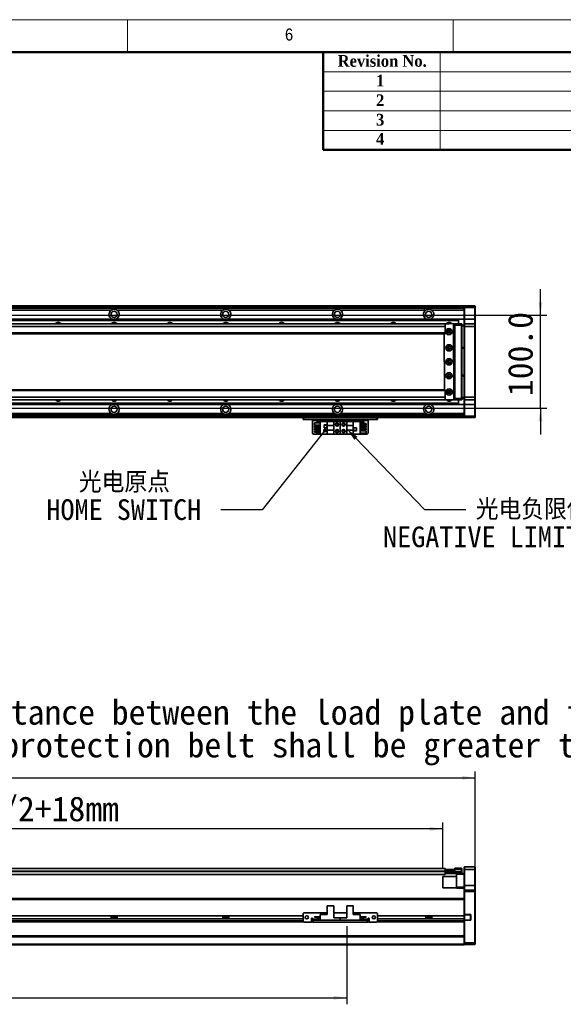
# Model space of a CAD drawing. Header units: millimetres. Extents: x 35 to 2905, y 35 to 2044.
# Tile 5 of 6: x 1704 to 2288, y 986 to 2044. Entities that reach past the tile are written whole.
import ezdxf

# ---------------------------------------------------------------- set-up
doc = ezdxf.new("R2010")
doc.units = ezdxf.units.MM
doc.header["$LTSCALE"] = 7
doc.layers.add('黑色实线', color=7, linetype='Continuous')
doc.styles.add('SLDTEXTSTYLE1', font='Gothic.ttf', dxfattribs={"width": 0.913})
doc.styles.add('SLDTEXTSTYLE2', font='timesbd.ttf', dxfattribs={"width": 0.933})
doc.styles.add('SLDTEXTSTYLE8', font='txt')
doc.styles.add('SLDTEXTSTYLE9', font='txt', dxfattribs={"bigfont": 'bigfont'})
doc.dimstyles.new('SLDDIMSTYLE0', dxfattribs={"dimtxt": 26.6, "dimasz": 14, "dimexe": 0, "dimexo": 0.0625, "dimgap": 6.65, "dimtad": 2, "dimdec": 1, "dimrnd": 1e-09, "dimzin": 4, "dimdsep": 46, "dimtxsty": 'SLDTEXTSTYLE8', "dimsah": 1, "dimcen": 0.09, "dimadec": 0, "dimazin": 1, "dimtfac": 1, "dimtdec": 1, "dimtmove": 0, "dimatfit": 0, "dimfxl": 0, "dimfrac": 2, "dimtolj": 1, "dimtzin": 12, "dimarcsym": 0})
doc.dimstyles.new('SLDDIMSTYLE2', dxfattribs={"dimtxt": 0.18, "dimasz": 14, "dimexe": 0, "dimexo": 0.0625, "dimgap": 0, "dimtad": 0, "dimtih": 1, "dimtoh": 1, "dimdec": 0, "dimrnd": 1e-09, "dimzin": 0, "dimdsep": 46, "dimtxsty": 'Standard', "dimsah": 1, "dimcen": 0.09, "dimadec": 0, "dimazin": 0, "dimtfac": 14, "dimtdec": 0, "dimtofl": 0, "dimtmove": 0, "dimatfit": 3, "dimfxl": 0, "dimfrac": 2, "dimtolj": 1, "dimtzin": 0, "dimarcsym": 0})
doc.dimstyles.new('SLDDIMSTYLE5', dxfattribs={"dimtxt": 26.6, "dimasz": 14, "dimexe": 0, "dimexo": 0.0625, "dimgap": 6.65, "dimtad": 2, "dimdec": 1, "dimrnd": 1e-09, "dimzin": 4, "dimdsep": 46, "dimtxsty": 'SLDTEXTSTYLE8', "dimsah": 1, "dimcen": 0.09, "dimadec": 0, "dimazin": 1, "dimtfac": 1, "dimtdec": 1, "dimtofl": 0, "dimtmove": 0, "dimatfit": 3, "dimfxl": 0, "dimfrac": 2, "dimtolj": 1, "dimtzin": 12, "dimarcsym": 0})
doc.dimstyles.new('SLDDIMSTYLE6', dxfattribs={"dimtxt": 0.18, "dimasz": 4.2, "dimexe": 0, "dimexo": 0.0625, "dimgap": 0, "dimtad": 0, "dimtih": 1, "dimtoh": 1, "dimdec": 0, "dimrnd": 1e-09, "dimzin": 0, "dimdsep": 46, "dimtxsty": 'Standard', "dimblk1": 'DOT', "dimblk2": 'DOT', "dimsah": 1, "dimcen": 0.09, "dimadec": 0, "dimazin": 0, "dimtfac": 4.2, "dimtdec": 0, "dimtofl": 0, "dimtmove": 0, "dimatfit": 3, "dimldrblk": 'DOT', "dimfxl": 0, "dimfrac": 2, "dimtolj": 1, "dimtzin": 0, "dimarcsym": 0})

# ---------------------------------------------------------------- blocks, each defined once
blk = doc.blocks.new('SW_NOTE_4')
at = {"layer": '黑色实线', "color": 0, "char_height": 26.6, "attachment_point": 2, "style": 'SLDTEXTSTYLE8'}
for s, insert in [('The distance between the load plate and the ', (-409.3, 49)), ('steel belt protection belt shall be greater than 4mm', (-409.4, 13.8))]:
    blk.add_mtext(s, dxfattribs=dict(at, insert=insert))
blk = doc.blocks.new('_D_7')
at = {"layer": '黑色实线'}
for p, q in [((2263.6, 1726.3), (2263.6, 1754.3)), ((1301.6, 1726.3), (2270.6, 1726.3)), ((2263.6, 1626.3), (2263.6, 1726.3)), ((1301.6, 1626.3), (2270.6, 1626.3)), ((2263.6, 1626.3), (2263.6, 1598.3))]:
    blk.add_line(p, q, dxfattribs=at)
for points in [[(2263.6, 1726.3), (2265.7, 1740.3), (2261.5, 1740.3)], [(2263.6, 1626.3), (2261.5, 1612.3), (2265.7, 1612.3)]]:
    blk.add_solid(points, dxfattribs=at)
at = {"layer": '黑色实线', "insert": (2228.7, 1639.4), "char_height": 26.6, "attachment_point": 1, "rotation": 90, "style": 'SLDTEXTSTYLE8'}
blk.add_mtext('100.0', dxfattribs=at)
blk = doc.blocks.new('SW_NOTE_5')
at = {"layer": '黑色实线', "color": 0, "attachment_point": 2}
for s, insert, char_height, style in [('光电原点', (-103.6, 40.7), 22.23, 'SLDTEXTSTYLE9'), ('HOME SWITCH', (-104.2, 11.3), 22.225, 'SLDTEXTSTYLE8')]:
    blk.add_mtext(s, dxfattribs=dict(at, insert=insert, char_height=char_height, style=style))
blk = doc.blocks.new('_DOT')
at = {"color": 0, "linetype": 'ByBlock', "lineweight": -2}
blk.add_line((-0.5, 0), (-1, 0), dxfattribs=at)
at = {"color": 0, "linetype": 'ByBlock', "const_width": 0.5}
blk.add_lwpolyline([(-0.25, 0, 1), (0.25, 0, 1)], format="xyb", close=True, dxfattribs=at)
blk = doc.blocks.new('SW_NOTE_6')
at = {"layer": '黑色实线', "color": 0, "attachment_point": 2}
for s, insert, char_height, style in [('光电负限位', (71.7, 11), 22.23, 'SLDTEXTSTYLE9'), ('NEGATIVE LIMIT SWITCH', (69.7, -18.4), 22.225, 'SLDTEXTSTYLE8')]:
    blk.add_mtext(s, dxfattribs=dict(at, insert=insert, char_height=char_height, style=style))
blk = doc.blocks.new('_D_14')
at = {"layer": '黑色实线'}
for p, q in [((217.6, 1115.8), (217.6, 1236.1)), ((217.6, 1229.1), (2193.6, 1229.1)), ((2193.6, 1115.8), (2193.6, 1236.1))]:
    blk.add_line(p, q, dxfattribs=at)
for points in [[(217.6, 1229.1), (231.6, 1227), (231.6, 1231.2)], [(2193.6, 1229.1), (2179.6, 1231.2), (2179.6, 1227)]]:
    blk.add_solid(points, dxfattribs=at)
at = {"layer": '黑色实线', "insert": (1147.5, 1264), "char_height": 26.6, "attachment_point": 1, "style": 'SLDTEXTSTYLE8'}
blk.add_mtext('1976.0', dxfattribs=at)
blk = doc.blocks.new('_D_16')
at = {"layer": '黑色实线'}
for p, q in [((1300.6, 1138.3), (1300.6, 1181.2)), ((2158.6, 1131.5), (2158.6, 1181.2)), ((2158.6, 1174.2), (1300.6, 1174.2))]:
    blk.add_line(p, q, dxfattribs=at)
for points in [[(1300.6, 1174.2), (1314.6, 1172.1), (1314.6, 1176.3)], [(2158.6, 1174.2), (2144.6, 1176.3), (2144.6, 1172.1)]]:
    blk.add_solid(points, dxfattribs=at)
at = {"layer": '黑色实线', "char_height": 26.6, "attachment_point": 1, "style": 'SLDTEXTSTYLE8'}
for s, insert in [('858.0', (1563.3, 1209.1)), ('=T/2+18mm', (1648, 1209.1))]:
    blk.add_mtext(s, dxfattribs=dict(at, insert=insert))
blk = doc.blocks.new('_D_19')
at = {"layer": '黑色实线'}
for p, q in [((1215.6, 1077.6), (1215.6, 985.7)), ((2055.6, 1069.8), (2055.6, 985.7)), ((1215.6, 992.7), (2055.6, 992.7))]:
    blk.add_line(p, q, dxfattribs=at)
for points in [[(1215.6, 992.7), (1229.6, 990.6), (1229.6, 994.8)], [(2055.6, 992.7), (2041.6, 994.8), (2041.6, 990.6)]]:
    blk.add_solid(points, dxfattribs=at)
at = {"layer": '黑色实线', "insert": (1587, 1027.6), "char_height": 26.6, "attachment_point": 1, "style": 'SLDTEXTSTYLE8'}
blk.add_mtext('840.0', dxfattribs=at)

msp = doc.modelspace()

# ---------------------------------------------------------------- linework, layer by layer
at = {"color": 7, "linetype": 'Continuous', "lineweight": 18}
for p, q in [((2905, 2044), (35, 2044)), ((1820, 2009), (1820, 2044)), ((2170, 2044), (2170, 2009)), ((70, 2009), (2870, 2009)), ((2156, 2009), (2156, 1904)), ((2030, 1988), (2870, 1988)), ((2030, 1967), (2870, 1967)), ((2030, 1946), (2870, 1946)), ((2030, 1925), (2870, 1925))]:
    msp.add_line(p, q, dxfattribs=at)
at = {"color": 7, "linetype": 'Continuous', "lineweight": 50}
for p, q in [((2870, 2009), (70, 2009)), ((2030, 2009), (2030, 1904)), ((2870, 1904), (2030, 1904))]:
    msp.add_line(p, q, dxfattribs=at)
at = {"color": 7, "linetype": 'Continuous', "lineweight": 35}
for p, q in [((2181.57, 1736.27), (1273.57, 1736.27)), ((1273.57, 1736.07), (2095.57, 1736.07)), ((1273.57, 1735.87), (2095.57, 1735.87)), ((2181.57, 1735.77), (1273.57, 1735.77)), ((2095.57, 1736.07), (2095.57, 1735.87)), ((2095.57, 1735.77), (2095.57, 1735.87)), ((2181.57, 1735.97), (2181.87, 1736.27)), ((2181.57, 1736.27), (2181.57, 1735.97)), ((2181.57, 1734.77), (2181.57, 1735.97)), ((2181.87, 1736.27), (2181.87, 1734.77)), ((2181.87, 1736.27), (2193.27, 1736.27)), ((2193.27, 1734.77), (2193.27, 1736.27)), ((2193.27, 1736.27), (2193.57, 1735.97)), ((2193.57, 1735.97), (2193.57, 1734.77)), ((2181.57, 1733.77), (1273.57, 1733.77)), ((1802.4, 1731.77), (1688.74, 1731.77)), ((1922.4, 1731.77), (1808.74, 1731.77)), ((2042.4, 1731.77), (1928.74, 1731.77)), ((2138.94, 1731.77), (2048.74, 1731.77)), ((2138.94, 1731.77), (2138.94, 1730.24)), ((2181.57, 1731.77), (2146.74, 1731.77)), ((2181.57, 1734.77), (2181.87, 1734.77)), ((2181.57, 1722.27), (2181.57, 1734.77)), ((2193.27, 1734.77), (2181.87, 1734.77)), ((2181.87, 1734.77), (2181.87, 1722.27)), ((2193.27, 1734.77), (2193.57, 1734.77)), ((2193.27, 1722.27), (2193.27, 1734.77)), ((2193.57, 1734.77), (2193.57, 1722.27)), ((2161.07, 1717.27), (250.07, 1717.27)), ((1300.57, 1722.27), (2175.57, 1722.27)), ((1300.57, 1721.97), (2175.57, 1721.97)), ((1300.57, 1721.07), (2175.57, 1721.07)), ((1300.57, 1720.78), (2175.57, 1720.78)), ((2160.68, 1717.25), (2160.18, 1716.74)), ((2160.18, 1716.74), (2160.18, 1716.63)), ((2169.68, 1717.29), (2160.68, 1717.25)), ((2161.07, 1717.27), (2161.07, 1717.25)), ((2161.07, 1716.63), (2161.07, 1714.27)), ((2161.37, 1717.27), (2161.35, 1717.25)), ((2161.37, 1717.25), (2161.37, 1717.27)), ((2161.37, 1717.27), (2165.38, 1717.27)), ((2170.18, 1716.8), (2169.68, 1717.29)), ((2169.7, 1717.27), (2171.57, 1717.27)), ((2171.57, 1716.97), (2170, 1716.97)), ((2170.62, 1635.8), (2170.18, 1716.8)), ((2171.07, 1715.27), (2170.19, 1715.27)), ((2171.07, 1637.27), (2171.07, 1715.27)), ((2171.57, 1715.77), (2171.57, 1717.27)), ((2171.57, 1717.27), (2178.77, 1717.27)), ((2178.77, 1715.77), (2171.57, 1715.77)), ((2171.57, 1636.77), (2171.57, 1715.77)), ((2175.57, 1722.27), (2175.57, 1721.97)), ((2181.57, 1722.27), (2175.57, 1722.27)), ((2175.57, 1721.97), (2175.57, 1721.07)), ((2175.57, 1721.07), (2175.57, 1720.78)), ((2175.57, 1720.78), (2175.57, 1717.27)), ((2178.77, 1715.77), (2178.77, 1717.27)), ((2179.07, 1716.97), (2178.77, 1717.27)), ((2178.77, 1636.77), (2178.77, 1715.77)), ((2179.07, 1715.77), (2178.77, 1715.77)), ((2179.07, 1716.97), (2179.07, 1715.77)), ((2179.07, 1715.77), (2179.07, 1636.77)), ((2179.07, 1715.77), (2181.57, 1715.77)), ((2181.57, 1714.77), (2179.07, 1714.77)), ((2181.57, 1722.27), (2181.87, 1722.27)), ((2181.57, 1716.97), (2181.57, 1722.27)), ((2181.87, 1717.27), (2181.57, 1716.97)), ((2181.57, 1714.27), (2181.57, 1716.97)), ((2181.87, 1722.27), (2181.87, 1717.27)), ((2181.87, 1722.27), (2193.27, 1722.27)), ((2181.87, 1717.27), (2181.87, 1714.27)), ((2181.87, 1717.27), (2193.27, 1717.27)), ((2193.27, 1717.27), (2193.27, 1722.27)), ((2193.27, 1722.27), (2193.57, 1722.27)), ((2193.27, 1714.27), (2193.27, 1717.27)), ((2193.27, 1717.27), (2193.57, 1716.97)), ((2193.57, 1722.27), (2193.57, 1716.97)), ((2193.57, 1716.97), (2193.57, 1714.27)), ((2161.07, 1714.27), (250.07, 1714.27)), ((2161.07, 1707.27), (250.07, 1707.27)), ((250.07, 1706.27), (2161.07, 1706.27)), ((2160.24, 1706.27), (2160.56, 1646.27)), ((2161.07, 1714.27), (2161.07, 1707.27)), ((2161.07, 1707.27), (2161.07, 1706.27)), ((2166.72, 1709.27), (2164.43, 1709.27)), ((2165.57, 1710.37), (2165.87, 1710.34)), ((2181.87, 1714.27), (2181.57, 1714.27)), ((2181.57, 1638.27), (2181.57, 1714.27)), ((2193.27, 1714.27), (2181.87, 1714.27)), ((2181.87, 1714.27), (2181.87, 1638.27)), ((2193.27, 1714.27), (2193.57, 1714.27)), ((2193.27, 1638.27), (2193.27, 1714.27)), ((2193.57, 1714.27), (2193.57, 1638.27)), ((2165.57, 1692.87), (2166.09, 1692.79)), ((2179.07, 1691.77), (2181.57, 1691.77)), ((2181.57, 1690.77), (2179.07, 1690.77)), ((2179.07, 1661.77), (2181.57, 1661.77)), ((2181.57, 1660.77), (2179.07, 1660.77)), ((2161.07, 1646.27), (250.07, 1646.27)), ((2161.07, 1645.27), (250.07, 1645.27)), ((2161.07, 1646.27), (2161.07, 1645.27)), ((2161.07, 1645.27), (2161.07, 1638.27)), ((2164.43, 1643.27), (2166.72, 1643.27)), ((2161.07, 1638.27), (250.07, 1638.27)), ((2161.07, 1635.27), (250.07, 1635.27)), ((1300.57, 1631.76), (2175.57, 1631.76)), ((1300.57, 1631.47), (2175.57, 1631.47)), ((1300.57, 1630.57), (2175.57, 1630.57)), ((1300.57, 1630.28), (2175.57, 1630.28)), ((2160.61, 1635.91), (2160.62, 1635.74)), ((2160.62, 1635.74), (2161.12, 1635.25)), ((2161.07, 1638.27), (2161.07, 1635.91)), ((2161.07, 1635.29), (2161.07, 1635.27)), ((2161.12, 1635.25), (2170.12, 1635.3)), ((2171.57, 1635.27), (2165.6, 1635.27)), ((2170.12, 1635.3), (2170.62, 1635.8)), ((2170.39, 1635.57), (2171.57, 1635.57)), ((2170.61, 1637.27), (2171.07, 1637.27)), ((2171.57, 1636.77), (2178.77, 1636.77)), ((2171.57, 1635.27), (2171.57, 1636.77)), ((2178.77, 1635.27), (2171.57, 1635.27)), ((2175.57, 1635.27), (2175.57, 1631.76)), ((2175.57, 1631.76), (2175.57, 1631.47)), ((2175.57, 1631.47), (2175.57, 1630.57)), ((2175.57, 1630.57), (2175.57, 1630.28)), ((2181.57, 1630.28), (2175.57, 1630.28)), ((2179.07, 1636.77), (2178.77, 1636.77)), ((2178.77, 1635.27), (2178.77, 1636.77)), ((2179.07, 1635.57), (2178.77, 1635.27)), ((2179.07, 1637.77), (2181.57, 1637.77)), ((2179.07, 1636.77), (2179.07, 1635.57)), ((2181.57, 1636.77), (2179.07, 1636.77)), ((2181.87, 1638.27), (2181.57, 1638.27)), ((2181.57, 1635.57), (2181.57, 1638.27)), ((2181.87, 1635.27), (2181.57, 1635.57)), ((2181.57, 1630.27), (2181.57, 1635.57)), ((2181.87, 1630.27), (2181.57, 1630.27)), ((2181.57, 1617.77), (2181.57, 1630.27)), ((2181.87, 1638.27), (2193.27, 1638.27)), ((2181.87, 1638.27), (2181.87, 1635.27)), ((2193.27, 1635.27), (2181.87, 1635.27)), ((2181.87, 1635.27), (2181.87, 1630.27)), ((2181.87, 1630.27), (2193.27, 1630.27)), ((2181.87, 1630.27), (2181.87, 1617.77)), ((2193.27, 1638.27), (2193.57, 1638.27)), ((2193.27, 1635.27), (2193.27, 1638.27)), ((2193.27, 1635.27), (2193.57, 1635.57)), ((2193.27, 1630.27), (2193.27, 1635.27)), ((2193.57, 1630.27), (2193.27, 1630.27)), ((2193.27, 1617.77), (2193.27, 1630.27)), ((2193.57, 1638.27), (2193.57, 1635.57)), ((2193.57, 1635.57), (2193.57, 1630.27)), ((2193.57, 1630.27), (2193.57, 1617.77)), ((1802.4, 1620.78), (1688.74, 1620.78)), ((1922.4, 1620.78), (1808.74, 1620.78)), ((2042.4, 1620.78), (1928.74, 1620.78)), ((2140.4, 1620.78), (2048.74, 1620.78)), ((2181.57, 1620.78), (2146.74, 1620.78)), ((2181.57, 1618.78), (1215.57, 1618.78)), ((2181.57, 1616.27), (1215.57, 1616.27)), ((2008.57, 1614.27), (2008.57, 1616.27)), ((2009.57, 1614.27), (2008.57, 1614.27)), ((2009.57, 1616.27), (2009.57, 1614.27)), ((2087.57, 1614.27), (2009.57, 1614.27)), ((2018.57, 1614.27), (2018.57, 1613.27)), ((2018.57, 1613.27), (2078.57, 1613.27)), ((2018.57, 1599.47), (2018.57, 1613.27)), ((2020.87, 1608.33), (2020.87, 1610.83)), ((2020.87, 1610.83), (2027.07, 1610.83)), ((2023.27, 1610.83), (2023.27, 1611.77)), ((2023.27, 1611.77), (2027.07, 1611.77)), ((2027.07, 1598.47), (2027.07, 1612.07)), ((2027.07, 1612.07), (2034.62, 1612.07)), ((2041.57, 1612.07), (2034.62, 1612.07)), ((2034.62, 1612.07), (2034.62, 1607.77)), ((2041.57, 1607.77), (2041.57, 1612.07)), ((2048.57, 1612.07), (2041.57, 1612.07)), ((2048.57, 1598.47), (2048.57, 1612.07)), ((2048.57, 1612.07), (2055.57, 1612.07)), ((2055.57, 1612.07), (2055.57, 1607.77)), ((2062.52, 1612.07), (2055.57, 1612.07)), ((2062.52, 1607.77), (2062.52, 1612.07)), ((2070.07, 1612.07), (2062.52, 1612.07)), ((2070.07, 1612.07), (2070.07, 1598.47)), ((2073.87, 1611.77), (2070.07, 1611.77)), ((2076.27, 1609.83), (2070.07, 1609.83)), ((2073.87, 1611.77), (2073.87, 1609.83)), ((2076.27, 1609.83), (2076.27, 1608.33)), ((2078.57, 1613.27), (2078.57, 1614.27)), ((2078.57, 1613.27), (2078.57, 1599.47)), ((2087.57, 1614.27), (2087.57, 1616.27)), ((2088.57, 1614.27), (2087.57, 1614.27)), ((2088.57, 1616.27), (2088.57, 1614.27)), ((2181.87, 1617.77), (2181.57, 1617.77)), ((2181.57, 1616.57), (2181.57, 1617.77)), ((2181.87, 1616.27), (2181.57, 1616.57)), ((2181.57, 1616.57), (2181.57, 1616.27)), ((2181.87, 1617.77), (2193.27, 1617.77)), ((2181.87, 1617.77), (2181.87, 1616.27)), ((2193.27, 1616.27), (2181.87, 1616.27)), ((2193.57, 1617.77), (2193.27, 1617.77)), ((2193.27, 1616.27), (2193.27, 1617.77)), ((2193.57, 1616.57), (2193.27, 1616.27)), ((2193.57, 1617.77), (2193.57, 1616.57)), ((2018.57, 1599.47), (2019.57, 1598.47)), ((2027.07, 1598.47), (2019.57, 1598.47)), ((2020.87, 1608.33), (2027.07, 1608.33)), ((2020.87, 1607.29), (2027.07, 1607.29)), ((2020.87, 1605.79), (2020.87, 1607.29)), ((2020.87, 1605.79), (2027.07, 1605.79)), ((2020.87, 1603.25), (2020.87, 1604.75)), ((2020.87, 1604.75), (2027.07, 1604.75)), ((2020.87, 1603.25), (2027.07, 1603.25)), ((2020.87, 1600.71), (2020.87, 1602.21)), ((2020.87, 1602.21), (2027.07, 1602.21)), ((2020.87, 1600.71), (2027.07, 1600.71)), ((2023.27, 1607.29), (2023.27, 1608.33)), ((2023.27, 1604.75), (2023.27, 1605.79)), ((2023.27, 1602.21), (2023.27, 1603.25)), ((2023.27, 1598.77), (2023.27, 1600.71)), ((2023.27, 1598.77), (2027.07, 1598.77)), ((2027.07, 1598.47), (2034.62, 1598.47)), ((2034.37, 1608.37), (2031.17, 1608.37)), ((2031.17, 1608.37), (2031.17, 1605.17)), ((2031.17, 1605.17), (2034.37, 1605.17)), ((2031.27, 1608.27), (2031.27, 1605.27)), ((2034.27, 1608.27), (2031.27, 1608.27)), ((2031.27, 1605.27), (2034.27, 1605.27)), ((2034.27, 1605.27), (2034.27, 1608.27)), ((2034.37, 1605.17), (2034.37, 1608.37)), ((2041.57, 1607.77), (2034.62, 1607.77)), ((2034.62, 1602.77), (2034.62, 1607.77)), ((2034.62, 1602.77), (2041.57, 1602.77)), ((2034.62, 1602.77), (2034.62, 1598.47)), ((2034.62, 1598.47), (2041.57, 1598.47)), ((2041.57, 1607.77), (2041.57, 1602.77)), ((2041.57, 1598.47), (2041.57, 1602.77)), ((2048.57, 1598.47), (2041.57, 1598.47)), ((2048.57, 1598.47), (2055.57, 1598.47)), ((2062.52, 1607.77), (2055.57, 1607.77)), ((2055.57, 1602.77), (2055.57, 1607.77)), ((2055.57, 1602.77), (2062.52, 1602.77)), ((2055.57, 1602.77), (2055.57, 1598.47)), ((2055.57, 1598.47), (2062.52, 1598.47)), ((2062.52, 1607.77), (2062.52, 1602.77)), ((2062.52, 1598.47), (2062.52, 1602.77)), ((2070.07, 1598.47), (2062.52, 1598.47)), ((2065.97, 1605.37), (2062.77, 1605.37)), ((2062.77, 1605.37), (2062.77, 1602.17)), ((2062.77, 1602.17), (2065.97, 1602.17)), ((2065.87, 1605.27), (2062.87, 1605.27)), ((2062.87, 1605.27), (2062.87, 1602.27)), ((2062.87, 1602.27), (2065.87, 1602.27)), ((2065.87, 1602.27), (2065.87, 1605.27)), ((2065.97, 1602.17), (2065.97, 1605.37)), ((2076.27, 1608.33), (2070.07, 1608.33)), ((2076.27, 1607.29), (2070.07, 1607.29)), ((2076.27, 1605.79), (2070.07, 1605.79)), ((2076.27, 1604.75), (2070.07, 1604.75)), ((2076.27, 1603.25), (2070.07, 1603.25)), ((2076.27, 1602.21), (2070.07, 1602.21)), ((2076.27, 1599.71), (2070.07, 1599.71)), ((2073.87, 1598.77), (2070.07, 1598.77)), ((2077.57, 1598.47), (2070.07, 1598.47)), ((2073.87, 1608.33), (2073.87, 1607.29)), ((2073.87, 1605.79), (2073.87, 1604.75)), ((2073.87, 1603.25), (2073.87, 1602.21)), ((2073.87, 1599.71), (2073.87, 1598.77)), ((2076.27, 1607.29), (2076.27, 1605.79)), ((2076.27, 1604.75), (2076.27, 1603.25)), ((2076.27, 1602.21), (2076.27, 1599.71)), ((2077.57, 1598.47), (2078.57, 1599.47)), ((2181.87, 1133.44), (2181.57, 1133.14)), ((2181.57, 1130.44), (2181.57, 1133.14)), ((2181.87, 1133.44), (2181.87, 1130.44)), ((2181.87, 1133.44), (2193.27, 1133.44)), ((2193.27, 1130.44), (2193.27, 1133.44)), ((2193.27, 1133.44), (2193.57, 1133.14)), ((2193.57, 1133.14), (2193.57, 1130.44)), ((2161.07, 1131.79), (250.07, 1131.79)), ((2161.07, 1125.29), (1300.57, 1125.29)), ((2158.87, 1122.94), (2158.57, 1122.64)), ((2158.57, 1111.24), (2158.57, 1122.64)), ((2173.57, 1122.94), (2158.87, 1122.94)), ((2158.87, 1122.94), (2158.87, 1110.94)), ((2160.61, 1130.64), (2160.62, 1130.64)), ((2160.62, 1130.41), (2160.62, 1130.64)), ((2160.62, 1130.64), (2161.12, 1130.64)), ((2161.07, 1131.79), (2161.07, 1130.64)), ((2161.07, 1129.15), (2161.07, 1128.79)), ((2161.07, 1128.79), (2161.07, 1128.29)), ((2161.12, 1128.64), (2161.07, 1128.64)), ((2161.07, 1128.14), (2161.37, 1128.44)), ((2161.07, 1128.44), (2161.37, 1128.44)), ((2161.07, 1128.29), (2161.07, 1125.29)), ((2161.07, 1128.14), (2161.37, 1128.14)), ((2161.07, 1127.94), (2161.37, 1127.94)), ((2161.07, 1126.74), (2161.37, 1126.44)), ((2161.12, 1130.64), (2161.12, 1128.64)), ((2161.12, 1130.64), (2170.12, 1130.64)), ((2161.12, 1128.64), (2170.12, 1128.64)), ((2161.37, 1128.14), (2161.37, 1128.44)), ((2161.37, 1128.44), (2171.57, 1128.44)), ((2171.57, 1128.14), (2161.37, 1128.14)), ((2161.37, 1128.14), (2161.37, 1127.94)), ((2161.37, 1127.94), (2178.77, 1127.94)), ((2161.37, 1127.94), (2161.37, 1126.44)), ((2178.77, 1126.44), (2161.37, 1126.44)), ((2170.12, 1128.64), (2170.12, 1130.64)), ((2170.12, 1130.64), (2170.62, 1130.64)), ((2170.62, 1128.64), (2170.12, 1128.64)), ((2170.62, 1130.64), (2170.62, 1128.64)), ((2170.62, 1128.64), (2171.07, 1128.64)), ((2171.07, 1128.44), (2171.07, 1128.64)), ((2171.57, 1131.94), (2178.77, 1131.94)), ((2171.57, 1130.44), (2171.57, 1131.94)), ((2178.77, 1130.44), (2171.57, 1130.44)), ((2171.57, 1128.14), (2171.57, 1130.44)), ((2173.57, 1125.44), (2173.57, 1126.44)), ((2181.57, 1125.44), (2173.57, 1125.44)), ((2173.57, 1111.44), (2173.57, 1125.44)), ((2178.77, 1130.44), (2178.77, 1131.94)), ((2179.07, 1131.64), (2178.77, 1131.94)), ((2178.77, 1127.94), (2178.77, 1130.44)), ((2179.07, 1130.44), (2178.77, 1130.44)), ((2178.77, 1127.94), (2179.07, 1127.94)), ((2178.77, 1126.44), (2178.77, 1127.94)), ((2178.77, 1126.44), (2179.07, 1126.74)), ((2178.77, 1126.44), (2181.57, 1126.44)), ((2179.07, 1131.64), (2179.07, 1130.44)), ((2179.07, 1130.44), (2179.07, 1127.94)), ((2179.07, 1127.94), (2179.07, 1126.74)), ((2181.87, 1130.44), (2181.57, 1130.44)), ((2181.57, 1113.44), (2181.57, 1130.44)), ((2181.87, 1130.44), (2181.87, 1113.44)), ((2193.27, 1130.44), (2181.87, 1130.44)), ((2193.27, 1113.44), (2193.27, 1130.44)), ((2193.27, 1130.44), (2193.57, 1130.44)), ((2193.57, 1130.44), (2193.57, 1113.44)), ((2158.57, 1111.24), (2158.87, 1110.94)), ((2173.57, 1111.44), (2181.57, 1111.44)), ((2173.57, 1110.44), (2173.57, 1111.44)), ((2181.87, 1113.44), (2181.57, 1113.44)), ((2181.57, 1108.14), (2181.57, 1113.44)), ((2181.87, 1113.44), (2181.87, 1108.44)), ((2181.87, 1113.44), (2193.27, 1113.44)), ((2193.27, 1108.44), (2193.27, 1113.44)), ((2193.57, 1113.44), (2193.27, 1113.44)), ((2193.57, 1113.44), (2193.57, 1108.14)), ((2158.87, 1110.94), (2173.57, 1110.94)), ((2181.57, 1110.44), (2173.57, 1110.44)), ((2181.87, 1108.44), (2181.57, 1108.14)), ((2181.57, 1106.94), (2181.57, 1108.14)), ((2181.87, 1106.94), (2181.57, 1106.94)), ((2181.57, 1099.1), (2181.57, 1106.94)), ((2181.87, 1108.44), (2181.87, 1106.94)), ((2181.87, 1108.44), (2193.27, 1108.44)), ((2181.87, 1106.94), (2181.87, 1082.29)), ((2193.27, 1106.94), (2181.87, 1106.94)), ((2193.27, 1106.94), (2193.27, 1108.44)), ((2193.57, 1108.14), (2193.27, 1108.44)), ((2193.27, 1051.94), (2193.27, 1106.94)), ((2193.57, 1106.94), (2193.27, 1106.94)), ((2193.57, 1108.14), (2193.57, 1106.94)), ((2193.57, 1106.94), (2193.57, 1052.07)), ((2181.57, 1099.38), (1215.57, 1099.38)), ((1290.07, 1099.44), (2175.57, 1099.44)), ((2034.62, 1091.64), (2034.62, 1082.34)), ((2034.62, 1091.64), (2041.57, 1091.64)), ((2041.57, 1091.64), (2041.57, 1078.74)), ((2055.57, 1091.64), (2055.57, 1078.74)), ((2055.57, 1091.64), (2062.52, 1091.64)), ((2062.52, 1091.64), (2062.52, 1082.34)), ((2175.57, 1099.44), (2175.57, 1099.38)), ((2181.57, 1099.1), (2181.57, 1098.38)), ((2181.57, 1080.84), (2181.57, 1098.38)), ((2008.57, 1080.84), (402.57, 1080.84)), ((1802.4, 1080.84), (1802.4, 1077.44)), ((1808.74, 1077.44), (1808.74, 1080.84)), ((1922.4, 1080.84), (1922.4, 1077.44)), ((1928.74, 1077.44), (1928.74, 1080.84)), ((2009.57, 1084.14), (2008.57, 1083.14)), ((2008.57, 1083.14), (2008.57, 1075.14)), ((2034.62, 1084.14), (2009.57, 1084.14)), ((2020.87, 1079.39), (2020.87, 1079.69)), ((2020.87, 1079.69), (2027.07, 1079.69)), ((2027.07, 1076.14), (2027.07, 1082.34)), ((2027.07, 1082.34), (2034.62, 1082.34)), ((2055.57, 1084.14), (2041.57, 1084.14)), ((2087.57, 1084.14), (2062.52, 1084.14)), ((2070.07, 1082.34), (2062.52, 1082.34)), ((2070.07, 1082.34), (2070.07, 1076.14)), ((2076.27, 1079.69), (2070.07, 1079.69)), ((2076.27, 1079.69), (2076.27, 1079.39)), ((2088.57, 1083.14), (2087.57, 1084.14)), ((2088.57, 1075.14), (2088.57, 1083.14)), ((2181.57, 1080.84), (2088.57, 1080.84)), ((2140.4, 1080.84), (2140.4, 1077.44)), ((2146.74, 1077.44), (2146.74, 1080.84)), ((2181.57, 1082.29), (2181.87, 1082.29)), ((2181.87, 1081.99), (2181.57, 1082.29)), ((2181.57, 1077.44), (2181.57, 1080.84)), ((2181.87, 1082.29), (2188.07, 1082.29)), ((2181.87, 1082.29), (2182, 1081.99)), ((2182, 1081.99), (2181.87, 1081.99)), ((2181.87, 1081.99), (2181.87, 1076.29)), ((2188.07, 1081.99), (2182, 1081.99)), ((2188.07, 1082.29), (2188.07, 1081.99)), ((2188.57, 1076.79), (2188.57, 1081.49)), ((2188.87, 1081.49), (2188.57, 1081.49)), ((2188.87, 1081.49), (2188.87, 1076.79)), ((2009.33, 1074.38), (401.82, 1074.38)), ((2008.57, 1077.44), (402.57, 1077.44)), ((1808.74, 1079.44), (1802.4, 1079.44)), ((1928.74, 1079.44), (1922.4, 1079.44)), ((2008.57, 1075.14), (2009.57, 1074.14)), ((2009.57, 1074.14), (2017.57, 1074.14)), ((2018.57, 1078.14), (2017.57, 1078.14)), ((2017.57, 1078.14), (2017.57, 1074.14)), ((2018.57, 1077.44), (2017.57, 1077.44)), ((2018.57, 1074.38), (2017.57, 1074.38)), ((2018.57, 1077.14), (2018.57, 1078.14)), ((2018.57, 1077.14), (2018.57, 1076.14)), ((2018.57, 1074.14), (2018.57, 1076.14)), ((2018.57, 1076.14), (2019.57, 1076.14)), ((2019.57, 1074.14), (2018.57, 1074.14)), ((2019.57, 1076.14), (2019.57, 1074.14)), ((2077.57, 1076.14), (2019.57, 1076.14)), ((2077.57, 1074.14), (2019.57, 1074.14)), ((2020.87, 1079.39), (2027.07, 1079.39)), ((2023.27, 1076.74), (2023.27, 1077.44)), ((2023.27, 1077.44), (2027.07, 1077.44)), ((2023.27, 1076.74), (2027.07, 1076.74)), ((2027.07, 1076.14), (2048.57, 1076.14)), ((2048.57, 1078.74), (2041.57, 1078.74)), ((2048.57, 1078.74), (2048.57, 1076.14)), ((2048.57, 1078.74), (2055.57, 1078.74)), ((2070.07, 1076.14), (2048.57, 1076.14)), ((2076.27, 1079.39), (2070.07, 1079.39)), ((2073.87, 1077.44), (2070.07, 1077.44)), ((2073.87, 1076.74), (2070.07, 1076.74)), ((2073.87, 1077.44), (2073.87, 1076.74)), ((2077.57, 1074.14), (2077.57, 1076.14)), ((2077.57, 1076.14), (2078.57, 1076.14)), ((2078.57, 1074.14), (2077.57, 1074.14)), ((2079.57, 1078.14), (2078.57, 1078.14)), ((2078.57, 1078.14), (2078.57, 1077.14)), ((2079.57, 1077.44), (2078.57, 1077.44)), ((2078.57, 1076.14), (2078.57, 1077.14)), ((2078.57, 1076.14), (2078.57, 1074.14)), ((2079.57, 1074.38), (2078.57, 1074.38)), ((2079.57, 1074.14), (2079.57, 1078.14)), ((2079.57, 1074.14), (2087.57, 1074.14)), ((2087.57, 1074.14), (2088.57, 1075.14)), ((2181.57, 1074.38), (2087.82, 1074.38)), ((2181.57, 1077.44), (2088.57, 1077.44)), ((2146.74, 1079.44), (2140.4, 1079.44)), ((2181.57, 1075.38), (2181.57, 1077.44)), ((2181.87, 1076.29), (2181.57, 1075.99)), ((2181.87, 1075.99), (2181.57, 1075.99)), ((2181.57, 1075.38), (2181.57, 1074.67)), ((2181.57, 1059.1), (2181.57, 1074.67)), ((2181.87, 1076.29), (2182, 1076.29)), ((2182, 1076.29), (2181.87, 1075.99)), ((2181.87, 1075.99), (2181.87, 1051.94)), ((2188.07, 1075.99), (2181.87, 1075.99)), ((2182, 1076.29), (2188.07, 1076.29)), ((2188.07, 1075.99), (2188.07, 1076.29)), ((2188.87, 1076.79), (2188.57, 1076.79)), ((2181.57, 1059.38), (229.57, 1059.38)), ((2181.57, 1058.38), (229.57, 1058.38)), ((2181.57, 1059.1), (2181.57, 1058.38)), ((2181.57, 1050.44), (2181.57, 1058.38)), ((2181.57, 1050.44), (229.57, 1050.44)), ((2181.57, 1049.44), (229.57, 1049.44)), ((2181.57, 1052.07), (2181.87, 1051.94)), ((2181.57, 1049.44), (2181.57, 1050.44)), ((2181.57, 1050.24), (2181.87, 1049.94)), ((2181.87, 1051.94), (2193.27, 1051.94)), ((2181.87, 1051.94), (2181.87, 1049.94)), ((2193.27, 1049.94), (2181.87, 1049.94)), ((2193.57, 1052.07), (2193.27, 1051.94)), ((2193.27, 1049.94), (2193.27, 1051.94)), ((2193.57, 1050.24), (2193.27, 1049.94)), ((2193.57, 1052.07), (2193.57, 1050.24))]:
    msp.add_line(p, q, dxfattribs=at)
at = {"color": 8, "linetype": 'Continuous', "lineweight": 35}
for p, q in [((2181.57, 1735.27), (1273.57, 1735.27)), ((2181.57, 1617.27), (1215.57, 1617.27)), ((2161.07, 1128.79), (1300.57, 1128.79)), ((2161.07, 1128.29), (1300.57, 1128.29)), ((2181.57, 1098.38), (1215.57, 1098.38)), ((2008.57, 1075.38), (402.57, 1075.38)), ((2018.57, 1075.38), (2017.57, 1075.38)), ((2023.27, 1077.14), (2018.57, 1077.14)), ((2078.57, 1077.14), (2073.87, 1077.14)), ((2079.57, 1075.38), (2078.57, 1075.38)), ((2181.57, 1075.38), (2088.57, 1075.38))]:
    msp.add_line(p, q, dxfattribs=at)
at = {"color": 7, "linetype": 'Continuous', "lineweight": 35, "flags": 128}
msp.add_lwpolyline([(2165.57, 1677.87), (2166.19, 1677.75), (2166.43, 1677.62)], dxfattribs=at)
at = {"color": 7, "linetype": 'Continuous', "lineweight": 35}
for centre, radius in [((1805.57, 1727.27), 3.3), ((1925.57, 1727.27), 3.3), ((2045.57, 1727.27), 3.3), ((2143.57, 1727.27), 3.3), ((2165.22, 1708.77), 3.36), ((2165.22, 1708.77), 1.7), ((2165.57, 1708.77), 1.25), ((2165.32, 1691.27), 3.36), ((2165.32, 1691.27), 1.7), ((2165.57, 1691.27), 1.25), ((2165.4, 1676.27), 3.36), ((2165.4, 1676.27), 1.7), ((2165.57, 1676.27), 1.25), ((2165.48, 1661.27), 3.36), ((2165.48, 1661.27), 1.7), ((2165.57, 1661.27), 1.6), ((2165.57, 1661.27), 1.25), ((2165.57, 1643.77), 3.36), ((2165.57, 1643.77), 1.7), ((2165.57, 1643.77), 1.6), ((2165.57, 1643.77), 1.25), ((1805.57, 1625.27), 3.3), ((1925.57, 1625.27), 3.3), ((2045.57, 1625.27), 3.3), ((2143.57, 1625.27), 3.3), ((2045.07, 1608.77), 1.75), ((2045.07, 1608.77), 1.25), ((2052.07, 1608.77), 1.75), ((2052.07, 1608.77), 1.25), ((2045.07, 1601.77), 1.75), ((2045.07, 1601.77), 1.25), ((2052.07, 1601.77), 1.75), ((2052.07, 1601.77), 1.25), ((2012.57, 1079.14), 1.7), ((2084.57, 1079.14), 1.7)]:
    msp.add_circle(centre, radius, dxfattribs=at)
for centre, radius, start, end in [((1805.57, 1727.27), 5.5, 125.18979, 245.50882), ((1805.57, 1727.27), 5.5, 294.49118, 54.81021), ((1925.57, 1727.27), 5.5, 125.18979, 245.50882), ((1925.57, 1727.27), 5.5, 294.49118, 54.81021), ((2045.57, 1727.27), 5.5, 125.18979, 245.50882), ((2045.57, 1727.27), 5.5, 294.49118, 54.81021), ((2143.57, 1727.27), 5.5, 147.32079, 245.50882), ((2143.57, 1727.27), 5.5, 294.49118, 54.81021), ((1745.57, 1714.77), 3.75, 41.91572, 138.08428), ((1805.57, 1714.77), 3.75, 41.91572, 138.08428), ((1865.57, 1714.77), 3.75, 41.91572, 138.08428), ((1925.57, 1714.77), 3.75, 41.91572, 138.08428), ((1985.57, 1714.77), 3.75, 41.91572, 138.08428), ((2045.57, 1714.77), 3.75, 41.91572, 138.08428), ((2105.57, 1714.77), 3.75, 41.91572, 138.08428), ((2165.57, 1714.77), 3.75, 41.91573, 138.08427), ((2165.57, 1708.77), 1.6, 90, 280.8667), ((2165.57, 1691.27), 1.6, 90, 289.0593), ((2165.57, 1676.27), 1.6, 90, 302.53732), ((1745.57, 1637.78), 3.75, 221.91572, 318.08428), ((1805.57, 1625.27), 5.5, 114.49118, 234.81021), ((1805.57, 1637.78), 3.75, 221.91572, 318.08428), ((1805.57, 1625.27), 5.5, 305.18979, 65.50882), ((1865.57, 1637.78), 3.75, 221.91572, 318.08428), ((1925.57, 1625.27), 5.5, 114.49118, 234.81021), ((1925.57, 1637.78), 3.75, 221.91572, 318.08428), ((1925.57, 1625.27), 5.5, 305.18979, 65.50882), ((1985.57, 1637.78), 3.75, 221.91572, 318.08428), ((2045.57, 1625.27), 5.5, 114.49118, 234.81021), ((2045.57, 1637.78), 3.75, 221.91572, 318.08428), ((2045.57, 1625.27), 5.5, 305.18979, 65.50882), ((2105.57, 1637.78), 3.75, 221.91572, 318.08428), ((2143.57, 1625.27), 5.5, 114.49118, 234.81021), ((2143.57, 1625.27), 5.5, 305.18979, 65.50882), ((2165.57, 1637.78), 3.75, 221.91573, 318.08427), ((2188.07, 1081.49), 0.8, 0, 90), ((2188.07, 1081.49), 0.5, 0, 90), ((2188.07, 1076.79), 0.8, 270, 0), ((2188.07, 1076.79), 0.5, 270, 0)]:
    msp.add_arc(centre, radius, start, end, dxfattribs=at)
for points, knots in [([(1808.74, 1731.77), (1808.28, 1732.04), (1807.33, 1732.59), (1805.65, 1732.85), (1803.91, 1732.64), (1802.9, 1732.05), (1802.4, 1731.77)], [0, 0, 0, 0, 0.2356941, 0.4864813, 0.7448509, 1, 1, 1, 1]), ([(1928.74, 1731.77), (1928.28, 1732.04), (1927.33, 1732.59), (1925.65, 1732.85), (1923.91, 1732.64), (1922.9, 1732.05), (1922.4, 1731.77)], [0, 0, 0, 0, 0.2356941, 0.4864813, 0.7448509, 1, 1, 1, 1]), ([(2048.74, 1731.77), (2048.28, 1732.04), (2047.33, 1732.59), (2045.65, 1732.85), (2043.91, 1732.64), (2042.9, 1732.05), (2042.4, 1731.77)], [0, 0, 0, 0, 0.2356978, 0.4864542, 0.7448627, 1, 1, 1, 1]), ([(2142.22, 1732.6), (2142.22, 1732.74), (2142.23, 1733.04), (2142.15, 1733.39), (2141.94, 1733.62), (2141.61, 1733.73), (2141.17, 1733.76), (2140.66, 1733.76), (2140.11, 1733.76), (2139.61, 1733.74), (2139.23, 1733.64), (2139.02, 1733.43), (2138.93, 1733.11), (2138.92, 1732.66), (2138.94, 1732.19), (2138.94, 1731.88), (2138.94, 1731.77)], [0, 0, 0, 0, 0.0682982, 0.1426252, 0.217333, 0.2836549, 0.351544, 0.4259244, 0.5038611, 0.5821301, 0.6581693, 0.7271065, 0.7929538, 0.8659881, 0.9526988, 1, 1, 1, 1]), ([(2142.22, 1732.6), (2142.21, 1732.6), (2142.18, 1732.59), (2141.98, 1732.54), (2141.63, 1732.42), (2141.17, 1732.23), (2140.66, 1731.95), (2140.12, 1731.57), (2139.57, 1731.07), (2139.2, 1730.62), (2139, 1730.33), (2138.96, 1730.27), (2138.94, 1730.24)], [0, 0, 0, 0, 0.0597129, 0.1572986, 0.2548055, 0.3532349, 0.4568451, 0.5733783, 0.7119738, 0.8767884, 0.9530827, 1, 1, 1, 1]), ([(2146.74, 1731.77), (2146.28, 1732.03), (2145.34, 1732.59), (2143.74, 1732.86), (2142.7, 1732.68), (2142.22, 1732.6)], [0, 0, 0, 0, 0.3356289, 0.6927502, 1, 1, 1, 1]), ([(1802.4, 1620.78), (1802.86, 1620.51), (1803.81, 1619.95), (1805.49, 1619.69), (1807.24, 1619.91), (1808.24, 1620.49), (1808.74, 1620.78)], [0, 0, 0, 0, 0.2356941, 0.4864639, 0.7448509, 1, 1, 1, 1]), ([(1922.4, 1620.78), (1922.86, 1620.51), (1923.81, 1619.95), (1925.49, 1619.69), (1927.24, 1619.91), (1928.24, 1620.49), (1928.74, 1620.78)], [0, 0, 0, 0, 0.2356941, 0.4864639, 0.7448509, 1, 1, 1, 1]), ([(2042.4, 1620.78), (2042.86, 1620.51), (2043.81, 1619.95), (2045.49, 1619.69), (2047.24, 1619.91), (2048.24, 1620.49), (2048.74, 1620.78)], [0, 0, 0, 0, 0.2356978, 0.4864542, 0.7448627, 1, 1, 1, 1]), ([(2140.4, 1620.78), (2140.86, 1620.51), (2141.81, 1619.95), (2143.49, 1619.69), (2145.24, 1619.91), (2146.24, 1620.49), (2146.74, 1620.78)], [0, 0, 0, 0, 0.2356978, 0.4864542, 0.7448627, 1, 1, 1, 1])]:
    msp.add_open_spline(points, degree=3, knots=knots, dxfattribs=at)

# ---------------------------------------------------------------- block references
at = {"layer": '黑色实线', "color": 7}
for name, p in [('SW_NOTE_5', (1920.23, 1517.2)), ('SW_NOTE_6', (2183.56, 1517.67))]:
    msp.add_blockref(name, p, dxfattribs=at)
at = {"layer": '黑色实线'}
msp.add_blockref('SW_NOTE_4', (2366.25, 1263.92), dxfattribs=at)

# ---------------------------------------------------------------- texts
at = {"color": 7, "linetype": 'Continuous', "lineweight": 0, "attachment_point": 1}
for s, insert, char_height, style in [('6', (1989.17, 2034.52), 12.96, 'SLDTEXTSTYLE1'), ('Revision No.', (2045.74, 2006.01), 12.6, 'SLDTEXTSTYLE2'), ('1', (2086.96, 1984.85), 12.6, 'SLDTEXTSTYLE2'), ('2', (2086.96, 1963.68), 12.6, 'SLDTEXTSTYLE2'), ('3', (2086.96, 1942.82), 12.6, 'SLDTEXTSTYLE2'), ('4', (2086.96, 1922.31), 12.6, 'SLDTEXTSTYLE2')]:
    msp.add_mtext(s, dxfattribs=dict(at, insert=insert, char_height=char_height, style=style))

# ---------------------------------------------------------------- dimensions: what is measured, and where the dimension line sits
at = {"layer": '黑色实线'}
dim = msp.add_linear_dim(base=(2263.57, 1726.27), p1=(1292.71, 1626.27), p2=(1292.71, 1726.27), angle=90, dimstyle='SLDDIMSTYLE0', dxfattribs=at)
dim.commit()
dim.dimension.update_dxf_attribs({"geometry": '_D_7', "text_midpoint": (2263.57, 1681.75), "dimtype": 160})
for base, p1, p2, picture, middle in [((2193.57, 1229.06), (217.57, 1106.94), (2193.57, 1106.94), '_D_14', (1199.45, 1229.06)), ((2055.57, 992.69), (1215.57, 1086.44), (2055.57, 1078.74), '_D_19', (1629.37, 992.69))]:
    dim = msp.add_linear_dim(base=base, p1=p1, p2=p2, dimstyle='SLDDIMSTYLE5', dxfattribs=at)
    dim.commit()
    dim.dimension.update_dxf_attribs({"geometry": picture, "text_midpoint": middle, "dimtype": 160})
dim = msp.add_linear_dim(base=(1300.57, 1174.18), p1=(2158.57, 1122.64), p2=(1300.57, 1129.44), text='<>=T/2+18mm', dimstyle='SLDDIMSTYLE5', dxfattribs=at)
dim.commit()
dim.dimension.update_dxf_attribs({"geometry": '_D_16', "text_midpoint": (1705.85, 1174.18), "dimtype": 160})

# ---------------------------------------------------------------- leaders
at = {"layer": '黑色实线', "color": 7}
for points, dimstyle in [([(2032.01, 1602.39), (1964.68, 1517.2), (1920.23, 1517.2)], 'SLDDIMSTYLE6'), ([(2055.57, 1604.2), (2139.11, 1517.67), (2183.56, 1517.67)], 'SLDDIMSTYLE2')]:
    msp.add_leader(points, dimstyle=dimstyle, dxfattribs=at)

doc.saveas('drawing.dxf')
